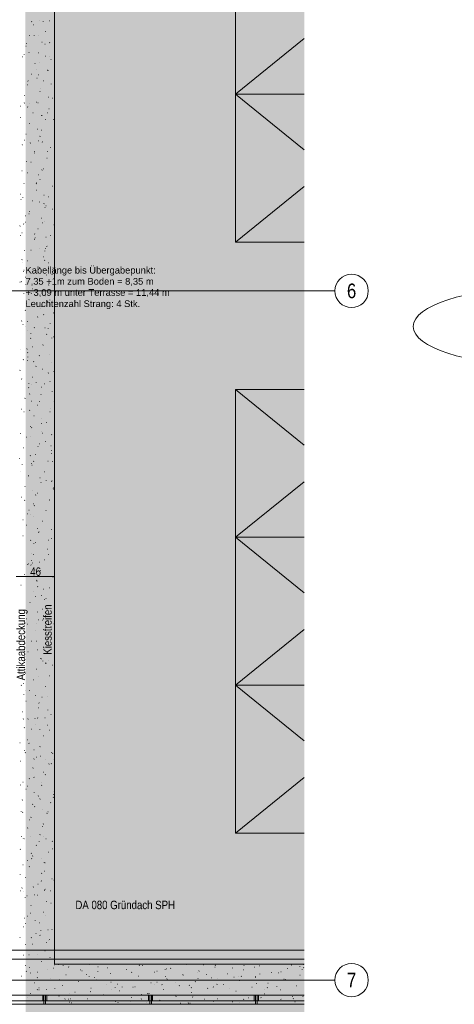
# Model space of a CAD drawing. Extents: x -420 to 300, y 62 to 1112.
# Tile 200 of 256: x 8 to 112, y 214 to 449. Entities that reach past the tile are written whole.
import ezdxf
from ezdxf.enums import TextEntityAlignment as Align
from ezdxf.lldxf.tags import DXFTag

# ---------------------------------------------------------------- set-up
doc = ezdxf.new("R2010")
doc.units = 0
doc.layers.get('0').update_dxf_attribs({"lineweight": 13})
for name, color, linetype, lineweight in [('00_E_ST_Handlaufleuchte_Kabel_Text', 7, 'Continuous', 13), ('70 -71 Achsen- 1 Gebäudeachsen', 7, 'STRICHPUNKT2-A06CPUWML0', 18), ('70 -72 Beschriftung- 5 Höhenkoten-A06CPUWJL0', 7, 'Continuous', 15)]:
    doc.layers.add(name, color=color, linetype=linetype, lineweight=lineweight)
for name, color, linetype, lineweight, true_color in [('30 -34 Innenwände- 6 Elemente', 7, 'Continuous', 9, 0xff6633), ('30 -36 Dächer- 3 Dachbeläge', 7, 'Continuous', 15, 0x9999ff), ('30 -36 Dächer- 3 Dachbeläge Gründach', 9, 'Continuous', 9, 0x808080), ('30 -36 Dächer- 4 Dachbekleidungen', 7, 'Continuous', 9, 0xccccff), ('40 -44 Elektr. Anlagen- 2 Eigenstromversorgungsanlagen', 7, 'Continuous', 5, 0xff6633), ('70 -72 Beschriftung- 1 Beschriftung allgemein', 7, 'Continuous', 9, 0xff6633), ('70 -76 Bemaßung- 2 Allgemein', 9, 'Continuous', 5, 0x808080), ('Dachflächen Moblierung', 7, 'Continuous', 9, 0x888888), ('iwb_Layout Achsbezeichung', 1, 'Continuous', 13, 0xff0000), ('iwb_Layout BA_Markierung', 7, 'Continuous', 9, 0xbadcdc)]:
    doc.layers.add(name, color=color, linetype=linetype, lineweight=lineweight, true_color=true_color)
doc.layers.add('X_Geometrie', color=3, linetype='Continuous', lineweight=13, true_color=0x00ff00, plot=False)
doc.styles.get("Standard").update_dxf_attribs({"font": 'ARIALN.TTF'})
tags = doc.linetypes.add('grob-A06CPUWHL0', pattern=[14, 3, -8, 3]).pattern_tags.tags
tags[8:9] = [DXFTag(74, 4), DXFTag(75, 0), DXFTag(340, '0'), DXFTag(46, 0.0), DXFTag(50, 0.0), DXFTag(44, 0.0), DXFTag(45, 0.0)]
tags[6:7] = [DXFTag(74, 4), DXFTag(75, 0), DXFTag(340, '0'), DXFTag(46, 0.0), DXFTag(50, 0.0), DXFTag(44, 0.0), DXFTag(45, 0.0)]
tags[4:5] = [DXFTag(74, 4), DXFTag(75, 0), DXFTag(340, '0'), DXFTag(46, 0.0), DXFTag(50, 0.0), DXFTag(44, 0.0), DXFTag(45, 0.0)]
tags = doc.linetypes.add('STRICHPUNKT2', pattern=[12.7, 6.35, -3.175, 0, -3.175]).pattern_tags.tags
tags[10:11] = [DXFTag(74, 4), DXFTag(75, 0), DXFTag(340, '0'), DXFTag(46, 0.0), DXFTag(50, 0.0), DXFTag(44, 0.0), DXFTag(45, 0.0)]
tags[8:9] = [DXFTag(74, 4), DXFTag(75, 0), DXFTag(340, '0'), DXFTag(46, 0.0), DXFTag(50, 0.0), DXFTag(44, 0.0), DXFTag(45, 0.0)]
tags[6:7] = [DXFTag(74, 4), DXFTag(75, 0), DXFTag(340, '0'), DXFTag(46, 0.0), DXFTag(50, 0.0), DXFTag(44, 0.0), DXFTag(45, 0.0)]
tags[4:5] = [DXFTag(74, 4), DXFTag(75, 0), DXFTag(340, '0'), DXFTag(46, 0.0), DXFTag(50, 0.0), DXFTag(44, 0.0), DXFTag(45, 0.0)]
tags = doc.linetypes.add('STRICHPUNKT2-A06CPUWML0', pattern=[12.7, 6.35, -3.175, 0, -3.175]).pattern_tags.tags
tags[10:11] = [DXFTag(74, 4), DXFTag(75, 0), DXFTag(340, '0'), DXFTag(46, 0.0), DXFTag(50, 0.0), DXFTag(44, 0.0), DXFTag(45, 0.0)]
tags[8:9] = [DXFTag(74, 4), DXFTag(75, 0), DXFTag(340, '0'), DXFTag(46, 0.0), DXFTag(50, 0.0), DXFTag(44, 0.0), DXFTag(45, 0.0)]
tags[6:7] = [DXFTag(74, 4), DXFTag(75, 0), DXFTag(340, '0'), DXFTag(46, 0.0), DXFTag(50, 0.0), DXFTag(44, 0.0), DXFTag(45, 0.0)]
tags[4:5] = [DXFTag(74, 4), DXFTag(75, 0), DXFTag(340, '0'), DXFTag(46, 0.0), DXFTag(50, 0.0), DXFTag(44, 0.0), DXFTag(45, 0.0)]

# ---------------------------------------------------------------- blocks, each defined once
blk = doc.blocks.new('Polygon-A06CPUWBL0', base_point=(9.64, 86.52))
at = {"color": 0, "linetype": 'ByBlock', "lineweight": -2, "ltscale": 0.13}
blk.add_solid([(9.81, 86.7), (9.64, 1083.81), (76.5, 86.52), (76.5, 1083.81)], dxfattribs=at)
blk = doc.blocks.new('Referenz-A06CPUWNL0', base_point=(-395.24, 76.95))
at = {"layer": '30 -34 Innenwände- 6 Elemente', "color": 0, "linetype": 'Continuous', "ltscale": 0.13}
for p, q in [((76.5, 226.65), (-10.24, 226.65)), ((-10.24, 224.45), (76.5, 224.45))]:
    blk.add_line(p, q, dxfattribs=at)
at = {"layer": '30 -36 Dächer- 3 Dachbeläge', "color": 0, "lineweight": 9}
for p, q in [((16.7, 754.05), (16.7, 223.25)), ((11.18, 448.9), (11.25, 448.88)), ((11.57, 448.14), (11.65, 448.16)), ((13.15, 449.21), (13.22, 449.18)), ((13.97, 448.89), (13.96, 448.96)), ((15.39, 449.09), (15.47, 449.11)), ((10.72, 445.59), (10.79, 445.61)), ((11.85, 445.59), (11.8, 445.54)), ((12.97, 445.56), (12.94, 445.59)), ((14.54, 446.54), (14.61, 446.56)), ((10.03, 443.68), (10.06, 443.68)), ((13.68, 443.99), (13.76, 444)), ((14.49, 443.55), (14.42, 443.5)), ((15.49, 443.89), (15.56, 443.86)), ((9.42, 440.93), (9.41, 441)), ((9.86, 443.03), (9.94, 443.05)), ((10.52, 441.51), (10.6, 441.48)), ((12.82, 441.43), (12.9, 441.45)), ((16.64, 442.38), (16.7, 442.4)), ((9, 440.48), (9.08, 440.5)), ((11.97, 438.88), (12.05, 438.9)), ((13.17, 439.19), (13.15, 439.22)), ((14.51, 440.66), (14.59, 440.63)), ((15.52, 440.55), (15.53, 440.52)), ((15.79, 439.83), (15.87, 439.85)), ((11.11, 436.32), (11.19, 436.34)), ((12.32, 437.55), (12.27, 437.49)), ((12.86, 436.19), (12.93, 436.16)), ((14.93, 437.28), (15.01, 437.29)), ((15.2, 437.15), (15.19, 437.22)), ((10.26, 433.77), (10.34, 433.79)), ((10.32, 434.71), (10.4, 434.69)), ((12.49, 435.37), (12.53, 435.37)), ((14.08, 434.72), (14.16, 434.74)), ((15.93, 433.98), (15.87, 433.94)), ((13.22, 432.17), (13.3, 432.19)), ((13.38, 432.82), (13.35, 432.85)), ((9.4, 431.21), (9.48, 431.23)), ((9.48, 429.46), (9.42, 429.42)), ((10.65, 429.19), (10.64, 429.26)), ((12.37, 429.61), (12.45, 429.63)), ((12.79, 429.5), (12.74, 429.45)), ((15.2, 430.86), (15.27, 430.83)), ((16.19, 430.57), (16.27, 430.58)), ((8.55, 428.66), (8.62, 428.68)), ((10.24, 428.49), (10.31, 428.46)), ((11.51, 427.06), (11.59, 427.08)), ((14.96, 427.06), (15, 427.05)), ((15.33, 428.01), (15.41, 428.03)), ((8.52, 425.93), (8.49, 425.96)), ((10.66, 424.51), (10.73, 424.52)), ((13.58, 426.45), (13.56, 426.48)), ((13.66, 426.46), (13.73, 426.44)), ((14.48, 425.46), (14.55, 425.48)), ((16.43, 425.4), (16.43, 425.47)), ((9.8, 421.95), (9.88, 421.97)), ((12.57, 423.16), (12.65, 423.13)), ((13.62, 422.9), (13.7, 422.92)), ((8.72, 419.56), (8.69, 419.59)), ((9.46, 420.51), (9.54, 420.49)), ((10.93, 419.9), (10.86, 419.85)), ((12.77, 420.35), (12.84, 420.37)), ((13.26, 421.46), (13.21, 421.4)), ((13.79, 420.08), (13.76, 420.11)), ((16.59, 421.3), (16.66, 421.32)), ((8.95, 419.4), (9.02, 419.42)), ((11.89, 417.44), (11.88, 417.51)), ((11.91, 417.8), (11.99, 417.81)), ((14.91, 417.84), (14.98, 417.81)), ((15.73, 418.75), (15.81, 418.77)), ((9.95, 415.46), (10.02, 415.43)), ((11.06, 415.24), (11.13, 415.26)), ((14.88, 416.19), (14.95, 416.21)), ((8.92, 413.19), (8.9, 413.22)), ((10.2, 412.69), (10.28, 412.71)), ((13.73, 413.41), (13.68, 413.36)), ((13.99, 413.71), (13.96, 413.74)), ((14.02, 413.64), (14.1, 413.66)), ((9.35, 410.13), (9.42, 410.15)), ((12.37, 410.33), (12.31, 410.29)), ((12.8, 412.26), (12.88, 412.24)), ((13.17, 411.09), (13.24, 411.1)), ((12.29, 410.14), (12.36, 410.11)), ((12.31, 408.53), (12.39, 408.55)), ((16.13, 409.48), (16.21, 409.5)), ((8.49, 407.58), (8.57, 407.6)), ((8.61, 406.32), (8.68, 406.29)), ((9.13, 406.82), (9.1, 406.85)), ((11.46, 405.98), (11.53, 406)), ((13.12, 405.69), (13.11, 405.76)), ((14.19, 407.34), (14.17, 407.37)), ((15.28, 406.93), (15.35, 406.95)), ((10.6, 403.42), (10.68, 403.44)), ((14.21, 405.37), (14.15, 405.31)), ((14.42, 404.38), (14.5, 404.4)), ((14.62, 404.81), (14.7, 404.78)), ((16.14, 404.02), (16.21, 403.99)), ((9.66, 402.44), (9.73, 402.41)), ((9.75, 400.87), (9.82, 400.89)), ((10.55, 402.9), (10.59, 402.9)), ((13.57, 401.82), (13.64, 401.84)), ((13.82, 400.76), (13.75, 400.72)), ((14.4, 400.96), (14.37, 400.99)), ((8.45, 400), (8.39, 399.94)), ((9.33, 400.45), (9.31, 400.47)), ((12.71, 399.27), (12.79, 399.29)), ((16.53, 400.22), (16.61, 400.24)), ((8.57, 397.73), (8.56, 397.8)), ((8.89, 398.32), (8.97, 398.33)), ((11.86, 396.71), (11.93, 396.73)), ((11.94, 398.07), (12.02, 398.05)), ((12, 397.11), (12.07, 397.08)), ((14.68, 397.32), (14.62, 397.27)), ((15.68, 397.67), (15.75, 397.69)), ((9.54, 394.07), (9.51, 394.1)), ((11, 394.16), (11.08, 394.18)), ((13.02, 394.59), (13.06, 394.59)), ((14.35, 393.95), (14.35, 394.02)), ((14.6, 394.59), (14.57, 394.62)), ((14.82, 395.11), (14.9, 395.13)), ((8.92, 391.95), (8.86, 391.9)), ((10.14, 391.61), (10.22, 391.62)), ((13.96, 392.56), (14.04, 392.58)), ((14.34, 391.79), (14.41, 391.76)), ((8.94, 391.19), (8.96, 391.16)), ((9.29, 389.05), (9.37, 389.07)), ((9.37, 389.41), (9.45, 389.38)), ((13.11, 390), (13.19, 390.02)), ((15.15, 389.27), (15.09, 389.22)), ((15.26, 391.2), (15.2, 391.15)), ((15.28, 389.82), (15.36, 389.8)), ((8.81, 386.68), (8.75, 386.63)), ((9.74, 387.7), (9.71, 387.73)), ((12.25, 387.45), (12.33, 387.47)), ((14.8, 388.22), (14.78, 388.25)), ((16.07, 388.4), (16.15, 388.42)), ((8.43, 386.5), (8.51, 386.52)), ((9.81, 385.98), (9.8, 386.06)), ((11.4, 384.9), (11.48, 384.92)), ((15.22, 385.85), (15.3, 385.87)), ((15.49, 386.28), (15.52, 386.27)), ((16.67, 386.46), (16.7, 386.45)), ((9.39, 383.9), (9.33, 383.85)), ((10.54, 382.34), (10.62, 382.36)), ((11.09, 383.87), (11.16, 383.85)), ((11.71, 384.09), (11.78, 384.06)), ((14.36, 383.29), (14.44, 383.31)), ((15.01, 381.85), (14.98, 381.88)), ((15.59, 382.2), (15.58, 382.27)), ((9.69, 379.79), (9.76, 379.81)), ((9.94, 381.33), (9.92, 381.36)), ((13.37, 380.24), (13.38, 380.21)), ((13.51, 380.74), (13.58, 380.76)), ((15.62, 381.23), (15.56, 381.18)), ((16.7, 381.62), (16.65, 381.58)), ((8.83, 377.23), (8.91, 377.25)), ((12.65, 378.19), (12.73, 378.21)), ((14.05, 378.76), (14.12, 378.73)), ((16.47, 379.14), (16.55, 379.16)), ((9.09, 376.39), (9.16, 376.36)), ((9.86, 375.86), (9.8, 375.81)), ((10.15, 374.96), (10.12, 374.99)), ((10.26, 377.11), (10.2, 377.07)), ((11.8, 375.63), (11.87, 375.65)), ((14.42, 375.62), (14.5, 375.6)), ((15.21, 375.48), (15.19, 375.51)), ((15.62, 376.58), (15.69, 376.6)), ((10.94, 373.08), (11.02, 373.1)), ((11.04, 374.24), (11.03, 374.31)), ((14.76, 374.03), (14.84, 374.05)), ((16.09, 373.18), (16.03, 373.13)), ((16.39, 373.44), (16.46, 373.41)), ((8.61, 370.43), (8.65, 370.43)), ((10.09, 370.52), (10.16, 370.54)), ((11.42, 371.06), (11.5, 371.03)), ((13.91, 371.48), (13.98, 371.5)), ((9.23, 367.97), (9.31, 367.99)), ((10.23, 369.68), (10.31, 369.65)), ((10.33, 367.81), (10.27, 367.76)), ((10.35, 368.59), (10.32, 368.62)), ((13.05, 368.92), (13.13, 368.94)), ((15.42, 369.11), (15.39, 369.14)), ((8.38, 365.42), (8.45, 365.44)), ((11.71, 367.54), (11.64, 367.5)), ((12.2, 366.37), (12.27, 366.39)), ((13.76, 365.74), (13.83, 365.71)), ((16.02, 367.32), (16.09, 367.34)), ((8.8, 363.36), (8.87, 363.33)), ((11.34, 363.81), (11.42, 363.83)), ((15.16, 364.77), (15.24, 364.79)), ((16.56, 365.14), (16.5, 365.08)), ((10.49, 361.26), (10.56, 361.28)), ((10.55, 362.22), (10.53, 362.25)), ((11.08, 362.12), (11.12, 362.12)), ((12.28, 362.49), (12.27, 362.56)), ((13.57, 361.43), (13.64, 361.41)), ((14.31, 362.21), (14.38, 362.23)), ((15.62, 362.74), (15.59, 362.77)), ((9.63, 358.71), (9.71, 358.73)), ((10.8, 359.77), (10.74, 359.71)), ((13.45, 359.66), (13.53, 359.68)), ((16.1, 360.41), (16.17, 360.38)), ((8.78, 356.15), (8.85, 356.17)), ((11.14, 358.04), (11.21, 358.01)), ((12.6, 357.1), (12.67, 357.12)), ((13.15, 357.98), (13.09, 357.93)), ((15.82, 356.37), (15.8, 356.4)), ((16.42, 358.06), (16.49, 358.08)), ((9.37, 355.48), (9.45, 355.46)), ((10.76, 355.85), (10.73, 355.88)), ((11.74, 354.55), (11.82, 354.57)), ((13.55, 353.81), (13.58, 353.81)), ((15.56, 355.5), (15.64, 355.52)), ((10.89, 352), (10.96, 352.02)), ((11.27, 351.72), (11.21, 351.67)), ((13.47, 352.71), (13.55, 352.69)), ((14.71, 352.95), (14.78, 352.97)), ((8.51, 350.34), (8.58, 350.31)), ((10.03, 349.44), (10.11, 349.46)), ((10.96, 349.48), (10.94, 349.51)), ((13.51, 350.75), (13.5, 350.82)), ((13.85, 350.4), (13.93, 350.41)), ((16.03, 350), (16, 350.03)), ((9.17, 346.89), (9.25, 346.91)), ((12.71, 347.23), (12.79, 347.21)), ((12.99, 347.84), (13.07, 347.86)), ((14.6, 348.41), (14.53, 348.36)), ((15.81, 347.39), (15.88, 347.36)), ((8.32, 344.33), (8.4, 344.35)), ((10.85, 345.01), (10.92, 344.99)), ((12.14, 345.29), (12.22, 345.31)), ((15.96, 346.24), (16.04, 346.26)), ((16.01, 345.5), (16.05, 345.5)), ((8.96, 342.78), (8.95, 342.85)), ((11.17, 343.11), (11.14, 343.14)), ((11.28, 342.73), (11.36, 342.75)), ((11.74, 343.68), (11.68, 343.62)), ((15.1, 343.69), (15.18, 343.7)), ((16.23, 343.63), (16.2, 343.66)), ((8.52, 341.29), (8.59, 341.26)), ((10.43, 340.18), (10.51, 340.2)), ((13.19, 339.69), (13.26, 339.66)), ((14.25, 341.13), (14.33, 341.15)), ((9.57, 337.63), (9.65, 337.64)), ((13.39, 338.58), (13.47, 338.6)), ((14.74, 339), (14.74, 339.07)), ((16.04, 338.84), (15.98, 338.8)), ((16.05, 338.98), (16.12, 338.96)), ((16.43, 337.25), (16.41, 337.28)), ((8.72, 335.07), (8.79, 335.09)), ((11.37, 336.74), (11.34, 336.76)), ((12.21, 335.63), (12.15, 335.58)), ((12.54, 336.02), (12.62, 336.04)), ((16.36, 336.98), (16.44, 336.99)), ((9.59, 334.33), (9.53, 334.28)), ((11.68, 333.47), (11.76, 333.49)), ((11.85, 333.04), (11.93, 333.01)), ((15.5, 334.42), (15.58, 334.44)), ((15.52, 334.37), (15.6, 334.34)), ((10.2, 331.04), (10.19, 331.11)), ((10.56, 331.99), (10.63, 331.96)), ((10.83, 330.92), (10.9, 330.93)), ((11.57, 330.36), (11.55, 330.39)), ((14.65, 331.87), (14.72, 331.89)), ((16.64, 330.88), (16.61, 330.91)), ((9.14, 329.65), (9.17, 329.65)), ((9.97, 328.36), (10.05, 328.38)), ((13.79, 329.31), (13.87, 329.33)), ((9.12, 325.81), (9.19, 325.83)), ((12.68, 327.59), (12.62, 327.53)), ((12.9, 326.67), (12.97, 326.64)), ((12.94, 326.76), (13.01, 326.78)), ((15.98, 327.25), (15.97, 327.32)), ((11.04, 324.76), (10.97, 324.71)), ((11.78, 323.99), (11.75, 324.02)), ((12.08, 324.21), (12.16, 324.22)), ((15.19, 324.79), (15.27, 324.77)), ((15.9, 325.16), (15.98, 325.18)), ((11.23, 321.65), (11.3, 321.67)), ((11.61, 321.34), (11.64, 321.34)), ((15.05, 322.6), (15.12, 322.62)), ((15.24, 321.34), (15.31, 321.31)), ((10.27, 318.97), (10.35, 318.94)), ((10.37, 319.1), (10.45, 319.12)), ((11, 318.84), (11.07, 318.82)), ((11.22, 319.93), (11.23, 319.9)), ((11.43, 319.29), (11.42, 319.36)), ((13.15, 319.54), (13.09, 319.49)), ((14.19, 320.05), (14.27, 320.07)), ((9.52, 316.54), (9.59, 316.56)), ((11.98, 317.62), (11.95, 317.65)), ((13.34, 317.5), (13.41, 317.52)), ((16.3, 315.89), (16.38, 315.91)), ((8.66, 313.99), (8.74, 314.01)), ((12.48, 315.19), (12.42, 315.15)), ((12.48, 314.94), (12.56, 314.96)), ((12.61, 313.64), (12.68, 313.61)), ((11.63, 312.39), (11.7, 312.41)), ((12.19, 311.25), (12.16, 311.28)), ((13.62, 311.5), (13.56, 311.44)), ((14.07, 313.03), (14.11, 313.03)), ((15.45, 313.34), (15.52, 313.36)), ((10.77, 309.83), (10.85, 309.85)), ((14.33, 310.59), (14.41, 310.57)), ((14.59, 310.79), (14.67, 310.81)), ((15.65, 308.98), (15.66, 308.95)), ((9.92, 307.28), (9.99, 307.3)), ((12.66, 307.55), (12.66, 307.62)), ((13.74, 308.23), (13.81, 308.25)), ((14.95, 308.32), (15.02, 308.29)), ((16.7, 306.63), (16.7, 306.63)), ((9.06, 304.73), (9.14, 304.74)), ((9.98, 305.94), (10.06, 305.91)), ((10.14, 304.65), (10.22, 304.62)), ((12.39, 304.88), (12.36, 304.91)), ((12.88, 305.68), (12.96, 305.7)), ((13.93, 305.62), (13.86, 305.58)), ((15.85, 304.08), (15.92, 304.1)), ((16.54, 304.72), (16.58, 304.72)), ((12.03, 303.12), (12.1, 303.14)), ((14.09, 303.45), (14.04, 303.4)), ((11.17, 300.57), (11.25, 300.59)), ((12.32, 300.62), (12.4, 300.59)), ((14.99, 301.52), (15.07, 301.54)), ((10.31, 298.02), (10.39, 298.04)), ((12.59, 298.51), (12.57, 298.54)), ((14.13, 298.97), (14.21, 298.99)), ((9.46, 295.46), (9.54, 295.48)), ((13.28, 296.41), (13.36, 296.43)), ((13.48, 296.4), (13.55, 296.38)), ((13.9, 295.8), (13.89, 295.87)), ((14.56, 295.4), (14.51, 295.35)), ((14.66, 295.29), (14.73, 295.26)), ((15.37, 296.06), (15.31, 296.01)), ((16.24, 294.81), (16.32, 294.83)), ((8.6, 292.91), (8.68, 292.93)), ((9.7, 292.92), (9.77, 292.89)), ((12.42, 293.86), (12.5, 293.88)), ((8.8, 290.03), (8.75, 289.98)), ((8.92, 291.54), (8.86, 291.5)), ((9.28, 290.45), (9.36, 290.43)), ((11.57, 291.31), (11.65, 291.33)), ((12.8, 292.14), (12.77, 292.17)), ((15.39, 292.26), (15.47, 292.28)), ((9.35, 287.84), (9.34, 287.91)), ((9.67, 288.87), (9.7, 288.87)), ((10.71, 288.75), (10.79, 288.77)), ((12.03, 287.59), (12.11, 287.56)), ((14.53, 289.7), (14.61, 289.72)), ((9.86, 286.2), (9.93, 286.22)), ((13, 285.77), (12.97, 285.8)), ((13.68, 287.15), (13.75, 287.17)), ((15.03, 287.36), (14.98, 287.31)), ((16.64, 285.55), (16.7, 285.56)), ((9, 283.64), (9.08, 283.66)), ((12.82, 284.6), (12.9, 284.62)), ((15.13, 284.05), (15.13, 284.12)), ((15.79, 283), (15.86, 283.01)), ((9.28, 281.99), (9.22, 281.94)), ((10.37, 281.97), (10.3, 281.93)), ((11.97, 282.04), (12.04, 282.06)), ((12.13, 280.56), (12.17, 280.56)), ((12.62, 282.2), (12.7, 282.18)), ((14.37, 282.27), (14.45, 282.24)), ((9.41, 279.89), (9.48, 279.86)), ((11.11, 279.49), (11.19, 279.51)), ((13.2, 279.4), (13.18, 279.43)), ((14.93, 280.44), (15.01, 280.46)), ((15.5, 279.31), (15.45, 279.26)), ((8.43, 276.26), (8.5, 276.23)), ((10.26, 276.93), (10.33, 276.95)), ((10.59, 276.09), (10.58, 276.16)), ((14.08, 277.89), (14.15, 277.91)), ((9.4, 274.38), (9.48, 274.4)), ((9.75, 273.94), (9.69, 273.89)), ((11.75, 274.57), (11.82, 274.54)), ((13.22, 275.33), (13.3, 275.35)), ((15.96, 273.95), (16.03, 273.93)), ((16.19, 273.73), (16.26, 273.75)), ((8.55, 271.83), (8.62, 271.85)), ((11.81, 272.41), (11.75, 272.36)), ((12.37, 272.78), (12.44, 272.8)), ((13.41, 273.03), (13.38, 273.05)), ((14.6, 272.25), (14.64, 272.25)), ((15.33, 271.18), (15.41, 271.2)), ((15.97, 271.27), (15.92, 271.21)), ((16.37, 272.31), (16.36, 272.38)), ((11.51, 270.22), (11.59, 270.24)), ((14.08, 269.24), (14.16, 269.21)), ((9.12, 266.87), (9.19, 266.84)), ((10.66, 267.67), (10.73, 267.69)), ((11.76, 268.01), (11.84, 267.98)), ((13.61, 266.65), (13.59, 266.68)), ((14.48, 268.62), (14.55, 268.64)), ((8.55, 266.13), (8.52, 266.16)), ((9.8, 265.12), (9.88, 265.14)), ((10.22, 265.9), (10.16, 265.84)), ((11.82, 264.34), (11.81, 264.42)), ((13.62, 266.07), (13.7, 266.09)), ((16.59, 264.47), (16.66, 264.49)), ((8.95, 262.56), (9.02, 262.58)), ((12.77, 263.52), (12.84, 263.53)), ((13.26, 262.84), (13.19, 262.79)), ((15.73, 261.91), (15.81, 261.93)), ((16.45, 263.22), (16.39, 263.17)), ((16.42, 263.92), (16.5, 263.89)), ((8.75, 259.76), (8.72, 259.79)), ((9.07, 259.62), (9.09, 259.59)), ((11.46, 261.54), (11.53, 261.51)), ((11.91, 260.96), (11.99, 260.98)), ((13.82, 260.28), (13.79, 260.31)), ((14.88, 259.36), (14.95, 259.38)), ((15.1, 259.76), (15.18, 259.74)), ((10.69, 257.85), (10.63, 257.8)), ((11.06, 258.41), (11.13, 258.43)), ((10.2, 255.85), (10.28, 255.87)), ((13.8, 256.22), (13.87, 256.19)), ((14.02, 256.81), (14.1, 256.82)), ((8.83, 253.84), (8.91, 253.81)), ((8.95, 253.39), (8.93, 253.42)), ((9.34, 253.3), (9.42, 253.32)), ((10.91, 253.81), (10.98, 253.79)), ((13.05, 252.6), (13.05, 252.67)), ((13.16, 254.25), (13.24, 254.27)), ((14.02, 253.91), (13.99, 253.94)), ((14.7, 253.27), (14.64, 253.23)), ((16.13, 252.65), (16.21, 252.67)), ((8.49, 250.74), (8.57, 250.76)), ((12.31, 251.7), (12.39, 251.72)), ((15.27, 250.1), (15.35, 250.11)), ((16.13, 250.89), (16.21, 250.87)), ((10.19, 248.1), (10.23, 248.09)), ((11.16, 249.81), (11.1, 249.75)), ((11.17, 248.52), (11.24, 248.49)), ((11.45, 249.14), (11.53, 249.16)), ((13.5, 248.67), (13.51, 248.64)), ((14.22, 247.54), (14.2, 247.57)), ((14.42, 247.54), (14.5, 247.56)), ((9.16, 247.02), (9.13, 247.05)), ((10.6, 246.59), (10.68, 246.61)), ((14.25, 245.56), (14.32, 245.54)), ((8.51, 244.64), (8.5, 244.71)), ((9.74, 244.04), (9.82, 244.05)), ((13.51, 243.19), (13.58, 243.17)), ((13.56, 244.99), (13.64, 245.01)), ((16.15, 243.7), (16.09, 243.66)), ((16.53, 243.39), (16.61, 243.41)), ((8.55, 240.82), (8.62, 240.79)), ((8.89, 241.48), (8.97, 241.5)), ((9.36, 240.65), (9.34, 240.68)), ((11.63, 241.76), (11.57, 241.71)), ((12.71, 242.43), (12.79, 242.45)), ((14.29, 240.85), (14.28, 240.92)), ((14.43, 241.17), (14.4, 241.2)), ((15.67, 240.83), (15.75, 240.85)), ((9.7, 239.19), (9.64, 239.14)), ((10.05, 239.62), (10.13, 239.59)), ((11.85, 239.88), (11.93, 239.9)), ((12.66, 239.78), (12.7, 239.78)), ((14.82, 238.28), (14.89, 238.3)), ((11, 237.33), (11.07, 237.34)), ((13.96, 235.72), (14.04, 235.74)), ((15.85, 237.87), (15.92, 237.84)), ((9.57, 234.28), (9.54, 234.31)), ((10.14, 234.77), (10.22, 234.79)), ((10.88, 235.5), (10.96, 235.47)), ((12.1, 233.72), (12.04, 233.66)), ((14.63, 234.8), (14.6, 234.83)), ((9.29, 232.22), (9.36, 232.24)), ((9.74, 232.89), (9.73, 232.96)), ((13.11, 233.17), (13.18, 233.19)), ((13.39, 231.37), (13.46, 231.34)), ((15.13, 231.47), (15.16, 231.47)), ((16.07, 231.57), (16.15, 231.59)), ((8.43, 229.66), (8.51, 229.68)), ((11.15, 229.62), (11.08, 229.57)), ((12.25, 230.62), (12.33, 230.63)), ((13.22, 230.17), (13.29, 230.14)), ((15.22, 229.01), (15.29, 229.03)), ((15.52, 229.11), (15.52, 229.18)), ((9.77, 227.91), (9.74, 227.94)), ((11.4, 228.06), (11.47, 228.08)), ((14.36, 226.46), (14.44, 226.48)), ((14.83, 228.43), (14.81, 228.46)), ((9.2, 225.42), (9.27, 225.4)), ((10.54, 225.51), (10.62, 225.53)), ((12.57, 225.67), (12.51, 225.62)), ((15.56, 224.85), (15.63, 224.82)), ((9.69, 222.95), (9.76, 222.97)), ((10.6, 222.47), (10.67, 222.44)), ((13.51, 223.91), (13.58, 223.93)), ((15.04, 222.06), (15.01, 222.09)), ((16.47, 222.3), (16.55, 222.32)), ((16.7, 223.25), (76.5, 223.25)), ((16.73, 223.12), (16.8, 223.1)), ((17.59, 223.16), (17.63, 223.16)), ((18.8, 223), (18.74, 222.94)), ((20.1, 222.58), (20.08, 222.61)), ((22.86, 221.9), (22.93, 221.87)), ((23.26, 221.66), (23.33, 221.67)), ((25.17, 223.1), (25.14, 223.13)), ((27.08, 222.61), (27.15, 222.63)), ((27.09, 221.54), (27.08, 221.61)), ((29.41, 222.38), (29.44, 222.38)), ((33.86, 221.96), (33.94, 221.98)), ((37.02, 223.01), (36.96, 222.96)), ((37.68, 222.91), (37.76, 222.93)), ((41.22, 221.6), (41.25, 221.6)), ((43.21, 221.93), (43.2, 222)), ((43.51, 222.16), (43.58, 222.14)), ((44.47, 222.26), (44.54, 222.28)), ((48.29, 223.21), (48.36, 223.23)), ((51.25, 221.61), (51.33, 221.63)), ((52.35, 223.12), (52.42, 223.09)), ((55.07, 222.57), (55.15, 222.58)), ((55.23, 223.03), (55.17, 222.98)), ((59.32, 222.32), (59.31, 222.39)), ((61.86, 221.92), (61.93, 221.94)), ((62.08, 222.97), (62.01, 222.92)), ((64.61, 222.55), (64.69, 222.52)), ((65.68, 222.87), (65.75, 222.89)), ((72.46, 222.22), (72.54, 222.24)), ((73.45, 223.05), (73.39, 223)), ((75.44, 222.71), (75.43, 222.78)), ((76.02, 221.92), (76, 221.95)), ((76.28, 223.17), (76.36, 223.19)), ((76.42, 222.43), (76.36, 222.39)), ((8.83, 220.4), (8.91, 220.42)), ((9.97, 221.54), (9.95, 221.57)), ((10.98, 221.14), (10.97, 221.21)), ((12.59, 220.05), (12.53, 220.01)), ((12.65, 221.35), (12.73, 221.37)), ((15.62, 219.75), (15.69, 219.77)), ((17.9, 219.52), (17.97, 219.49)), ((19.44, 220.7), (19.51, 220.72)), ((24.26, 220.82), (24.33, 220.79)), ((25.03, 220.32), (24.97, 220.27)), ((26.22, 220.05), (26.3, 220.07)), ((26.94, 219.52), (26.87, 219.47)), ((30.04, 221.01), (30.12, 221.03)), ((33.01, 219.4), (33.08, 219.42)), ((35.12, 221.32), (35.2, 221.29)), ((36.83, 220.36), (36.9, 220.38)), ((40.65, 221.31), (40.72, 221.33)), ((43.24, 220.34), (43.19, 220.29)), ((43.61, 219.71), (43.69, 219.73)), ((47.39, 220.75), (47.46, 220.72)), ((47.43, 220.66), (47.51, 220.68)), ((50.7, 219.32), (50.67, 219.35)), ((51.04, 221.37), (51.05, 221.34)), ((51.04, 219.86), (51.11, 219.83)), ((53.03, 220.82), (53.06, 220.82)), ((54.22, 220.01), (54.29, 220.03)), ((55.76, 219.84), (55.74, 219.87)), ((58.04, 220.96), (58.11, 220.98)), ((59.65, 220.17), (59.72, 220.14)), ((60.83, 220.36), (60.8, 220.39)), ((61, 219.36), (61.08, 219.38)), ((61.46, 220.36), (61.4, 220.31)), ((64.82, 220.31), (64.9, 220.33)), ((64.84, 220.04), (64.87, 220.04)), ((65.89, 220.88), (65.87, 220.91)), ((68.64, 221.27), (68.72, 221.29)), ((70.29, 221.2), (70.37, 221.18)), ((70.96, 221.4), (70.93, 221.43)), ((71.61, 219.67), (71.68, 219.68)), ((71.91, 219.6), (71.99, 219.57)), ((75.43, 220.62), (75.5, 220.64)), ((11.8, 218.8), (11.87, 218.82)), ((12.53, 217.17), (12.61, 217.15)), ((12.93, 217.15), (13.01, 217.12)), ((13.04, 217.63), (12.98, 217.57)), ((14.76, 217.2), (14.84, 217.22)), ((16.76, 217.36), (16.75, 217.43)), ((18.58, 218.15), (18.66, 218.17)), ((22.4, 219.1), (22.48, 219.12)), ((25.37, 217.5), (25.44, 217.52)), ((29.19, 218.45), (29.26, 218.47)), ((30.16, 218.95), (30.23, 218.92)), ((30.44, 217.24), (30.41, 217.27)), ((31.26, 217.64), (31.2, 217.59)), ((31.79, 218.51), (31.86, 218.49)), ((32.15, 216.85), (32.23, 216.87)), ((32.87, 217.75), (32.87, 217.82)), ((35.5, 217.76), (35.48, 217.79)), ((35.97, 217.8), (36.05, 217.82)), ((39.79, 218.76), (39.87, 218.77)), ((40.57, 218.28), (40.54, 218.31)), ((41.28, 218.98), (41.22, 218.94)), ((42.42, 218.37), (42.5, 218.34)), ((42.76, 217.15), (42.83, 217.17)), ((45.63, 218.8), (45.61, 218.83)), ((46.58, 218.11), (46.65, 218.13)), ((48.99, 218.14), (48.98, 218.21)), ((49.47, 217.66), (49.42, 217.61)), ((50.4, 219.06), (50.47, 219.08)), ((53.36, 217.46), (53.44, 217.48)), ((54.69, 217.8), (54.76, 217.77)), ((55.63, 218.45), (55.56, 218.4)), ((57.18, 218.41), (57.26, 218.43)), ((58.57, 217.55), (58.64, 217.53)), ((63.97, 217.76), (64.04, 217.78)), ((65.1, 218.54), (65.1, 218.61)), ((66.95, 217.22), (67.02, 217.19)), ((67.69, 217.68), (67.63, 217.63)), ((67.79, 218.71), (67.86, 218.73)), ((69.97, 217.91), (69.91, 217.87)), ((70.75, 217.11), (70.83, 217.13)), ((74.57, 218.06), (74.65, 218.08)), ((10.18, 215.17), (10.15, 215.2)), ((10.94, 216.24), (11.02, 216.26)), ((13.91, 214.64), (13.98, 214.66)), ((15.24, 215.69), (15.22, 215.72)), ((17.73, 215.59), (17.8, 215.61)), ((19.27, 214.95), (19.21, 214.9)), ((20.06, 214.87), (20.14, 214.85)), ((20.06, 214.85), (20.1, 214.85)), ((20.31, 216.21), (20.28, 216.23)), ((20.49, 215), (20.42, 214.96)), ((21.55, 216.55), (21.62, 216.57)), ((24.51, 214.95), (24.59, 214.96)), ((25.2, 216.57), (25.27, 216.54)), ((25.37, 216.73), (25.35, 216.75)), ((26.77, 215.82), (26.78, 215.79)), ((28.33, 215.9), (28.41, 215.92)), ((35.12, 215.25), (35.19, 215.27)), ((37.49, 214.97), (37.43, 214.92)), ((37.46, 216), (37.53, 215.97)), ((38.94, 216.2), (39.01, 216.22)), ((39.32, 216.21), (39.39, 216.19)), ((41.9, 214.6), (41.98, 214.62)), ((45.72, 215.55), (45.8, 215.57)), ((49.54, 216.5), (49.62, 216.52)), ((49.73, 215.42), (49.8, 215.39)), ((52.51, 214.9), (52.58, 214.92)), ((55.7, 214.99), (55.65, 214.94)), ((56.33, 215.86), (56.4, 215.87)), ((60.15, 216.81), (60.22, 216.83)), ((61.99, 214.85), (62.06, 214.82)), ((63.11, 215.21), (63.19, 215.23)), ((66.1, 214.51), (66.07, 214.54)), ((66.1, 215.25), (66.17, 215.23)), ((66.93, 216.16), (67.01, 216.18)), ((69.9, 214.56), (69.97, 214.58)), ((70.89, 214.75), (70.88, 214.82)), ((71.16, 215.03), (71.13, 215.06)), ((73.72, 215.51), (73.79, 215.53)), ((73.92, 215.01), (73.86, 214.95)), ((76.23, 215.55), (76.2, 215.58)), ((76.5, 213.65), (-4.1, 213.65)), ((10.09, 213.69), (10.16, 213.71)), ((20.23, 214.2), (20.31, 214.17)), ((20.69, 213.99), (20.77, 214.01)), ((31.3, 214.3), (31.37, 214.32)), ((31.87, 214.07), (31.91, 214.07)), ((34.83, 214.47), (34.77, 214.42)), ((38.1, 213.65), (38.16, 213.67)), ((38.66, 213.97), (38.65, 214.04)), ((46.84, 213.91), (46.92, 213.89)), ((48.69, 213.95), (48.76, 213.97)), ((49.18, 213.93), (49.11, 213.89)), ((54.77, 214.36), (54.76, 214.43)), ((59.29, 214.25), (59.37, 214.27)), ((61.03, 213.99), (61, 214.02)), ((74.25, 214.27), (74.33, 214.24))]:
    blk.add_line(p, q, dxfattribs=at)
at = {"layer": '30 -36 Dächer- 3 Dachbeläge', "color": 0, "linetype": 'Continuous', "ltscale": 0.15}
blk.add_line((76.5, 213.65), (-4.1, 213.65), dxfattribs=at)
at = {"layer": '30 -36 Dächer- 3 Dachbeläge Gründach', "color": 0, "linetype": 'Continuous', "ltscale": 0.13}
for p, q in [((16.7, 760.45), (16.7, 223.25)), ((16.7, 223.25), (76.5, 223.25))]:
    blk.add_line(p, q, dxfattribs=at)
at = {"layer": '30 -36 Dächer- 4 Dachbekleidungen', "color": 0, "linetype": 'Continuous', "ltscale": 0.13}
for p, q in [((76.5, 226.65), (-10.24, 226.65)), ((-10.24, 224.45), (76.5, 224.45)), ((76.5, 215.85), (-3.3, 215.85)), ((13.87, 214.45), (13.87, 215.85)), ((13.87, 215.85), (14.17, 215.85)), ((14.17, 214.45), (14.17, 215.85)), ((14.17, 215.85), (14.57, 215.85)), ((14.57, 215.85), (14.57, 214.45)), ((14.87, 215.85), (14.57, 215.85)), ((14.87, 214.45), (14.87, 215.85)), ((39.2, 214.45), (39.2, 215.85)), ((39.2, 215.85), (39.5, 215.85)), ((39.5, 214.45), (39.5, 215.85)), ((39.5, 215.85), (39.9, 215.85)), ((39.9, 215.85), (39.9, 214.45)), ((40.2, 215.85), (39.9, 215.85)), ((40.2, 214.45), (40.2, 215.85)), ((64.54, 214.45), (64.54, 215.85)), ((64.54, 215.85), (64.84, 215.85)), ((64.84, 214.45), (64.84, 215.85)), ((64.84, 215.85), (65.24, 215.85)), ((65.24, 215.85), (65.24, 214.45)), ((65.54, 215.85), (65.24, 215.85)), ((65.54, 214.45), (65.54, 215.85)), ((-3.3, 214.45), (76.5, 214.45)), ((14.57, 214.45), (14.17, 214.45)), ((14.17, 214.45), (14.17, 213.65)), ((14.17, 213.65), (14.57, 213.65)), ((14.57, 213.65), (14.57, 214.45)), ((39.9, 214.45), (39.5, 214.45)), ((39.5, 214.45), (39.5, 213.65)), ((39.5, 213.65), (39.9, 213.65)), ((39.9, 213.65), (39.9, 214.45)), ((65.24, 214.45), (64.84, 214.45)), ((64.84, 214.45), (64.84, 213.65)), ((64.84, 213.65), (65.24, 213.65)), ((65.24, 213.65), (65.24, 214.45))]:
    blk.add_line(p, q, dxfattribs=at)
at = {"layer": '40 -44 Elektr. Anlagen- 2 Eigenstromversorgungsanlagen', "color": 0, "lineweight": 9}
for p, q in [((60.02, 431.55), (60.02, 466.95)), ((60.02, 396.15), (60.02, 431.55)), ((60.02, 431.55), (76.5, 431.55)), ((76.5, 396.15), (60.02, 396.15)), ((60.02, 325.45), (60.02, 360.85)), ((60.02, 360.85), (76.5, 360.85)), ((60.02, 290.05), (60.02, 325.45)), ((60.02, 325.45), (76.5, 325.45)), ((76.5, 290.05), (60.02, 290.05)), ((60.02, 254.65), (60.02, 290.05)), ((76.5, 254.65), (60.02, 254.65))]:
    blk.add_line(p, q, dxfattribs=at)
at = {"layer": '70 -71 Achsen- 1 Gebäudeachsen', "color": 0, "linetype": 'STRICHPUNKT2-A06CPUWML0', "ltscale": 0.18}
for p, q in [((-387.24, 384.45), (76.5, 384.45)), ((-387.24, 219.45), (76.5, 219.45))]:
    blk.add_line(p, q, dxfattribs=at)
at = {"layer": '70 -76 Bemaßung- 2 Allgemein', "color": 0, "linetype": 'Continuous', "ltscale": 0.13}
for p, q in [((16.68, 316.09), (7.52, 316.09)), ((16.71, 316.09), (16.68, 316.09)), ((16.71, 316.1), (16.69, 316.08)), ((16.7, 316.13), (16.7, 316.07))]:
    blk.add_line(p, q, dxfattribs=at)
at = {"layer": 'Dachflächen Moblierung', "color": 0, "linetype": 'grob-A06CPUWHL0', "lineweight": 5, "ltscale": 0.13}
for p, q in [((76.5, 444.86), (60.02, 431.55)), ((60.02, 431.55), (76.5, 418.25)), ((76.5, 409.46), (60.02, 396.15)), ((60.02, 360.85), (76.5, 347.55)), ((76.5, 338.76), (60.02, 325.45)), ((60.02, 325.45), (76.5, 312.15)), ((76.5, 303.36), (60.02, 290.05)), ((60.02, 290.05), (76.5, 276.75)), ((76.5, 267.96), (60.02, 254.65))]:
    blk.add_line(p, q, dxfattribs=at)
at = {"layer": '70 -72 Beschriftung- 1 Beschriftung allgemein', "color": 0, "linetype": 'Continuous', "ltscale": 0.13, "char_height": 2.0138, "attachment_point": 1, "rotation": 90}
for s, insert in [('{\\fArial Narrow;Attikaabdeckung}', (7.65, 291.21)), ('{\\fArial Narrow;Kiesstreifen}', (14.01, 297.34))]:
    blk.add_mtext(s, dxfattribs=dict(at, insert=insert))
at = {"layer": '70 -72 Beschriftung- 5 Höhenkoten-A06CPUWJL0', "color": 0, "linetype": 'Continuous', "ltscale": 0.15, "insert": (21.7, 238.45), "char_height": 2.0138, "attachment_point": 1}
blk.add_mtext('{\\fArial Narrow;DA 080 Gründach SPH}', dxfattribs=at)
at = {"layer": '70 -76 Bemaßung- 2 Allgemein', "color": 0, "linetype": 'Continuous', "ltscale": 0.13, "insert": (10.89, 318.25), "char_height": 2.0138, "attachment_point": 1}
blk.add_mtext('{\\fArial Narrow;46}', dxfattribs=at)

msp = doc.modelspace()

# ---------------------------------------------------------------- linework, layer by layer
at = {"layer": 'iwb_Layout Achsbezeichung', "linetype": 'STRICHPUNKT2', "lineweight": 13, "ltscale": 0.39}
for p, q in [((76.5, 384.45), (83.84, 384.45)), ((76.5, 219.45), (83.84, 219.45))]:
    msp.add_line(p, q, dxfattribs=at)
at = {"layer": 'iwb_Layout Achsbezeichung', "ltscale": 0.39, "extrusion": (0, 0, -1)}
for centre in [(-87.84, 384.45), (-87.84, 219.45)]:
    msp.add_circle(centre, 4, dxfattribs=at)
at = {"layer": 'X_Geometrie', "color": 6, "ltscale": 0.13, "true_color": 0xff00ff}
msp.add_ellipse((130.8, 375.92), major_axis=(28.19, 0), ratio=0.321429, dxfattribs=at)

# ---------------------------------------------------------------- block references
at = {"color": 8, "lineweight": 13, "ltscale": 0.13, "true_color": 0x808080}
msp.add_blockref('Referenz-A06CPUWNL0', (-395.24, 76.95), dxfattribs=at)
at = {"layer": 'iwb_Layout BA_Markierung', "ltscale": 0.13}
msp.add_blockref('Polygon-A06CPUWBL0', (9.64, 86.52), dxfattribs=at)

# ---------------------------------------------------------------- texts
at = {"layer": '00_E_ST_Handlaufleuchte_Kabel_Text', "ltscale": 0.13, "char_height": 1.6, "attachment_point": 1}
for s, insert in [('{\\fArial;Kabellänge bis Übergabepunkt:}', (9.75, 390.2)), ('{\\fArial;7,35 +1m zum Boden = 8,35 m}', (9.75, 387.53)), ('{\\fArial;+ 3,09 m unter Terrasse = 11,44 m}', (9.75, 384.86)), ('{\\fArial;Leuchtenzahl Strang: 4 Stk.}', (9.75, 382.18))]:
    msp.add_mtext(s, dxfattribs=dict(at, insert=insert))
at = {"layer": 'iwb_Layout Achsbezeichung', "ltscale": 0.39}
for s, p in [('6', (87.84, 384.45)), ('7', (87.84, 219.45))]:
    msp.add_text(s, height=3.5, dxfattribs=at).set_placement(p, align=Align.MIDDLE_CENTER)

doc.saveas('drawing.dxf')
